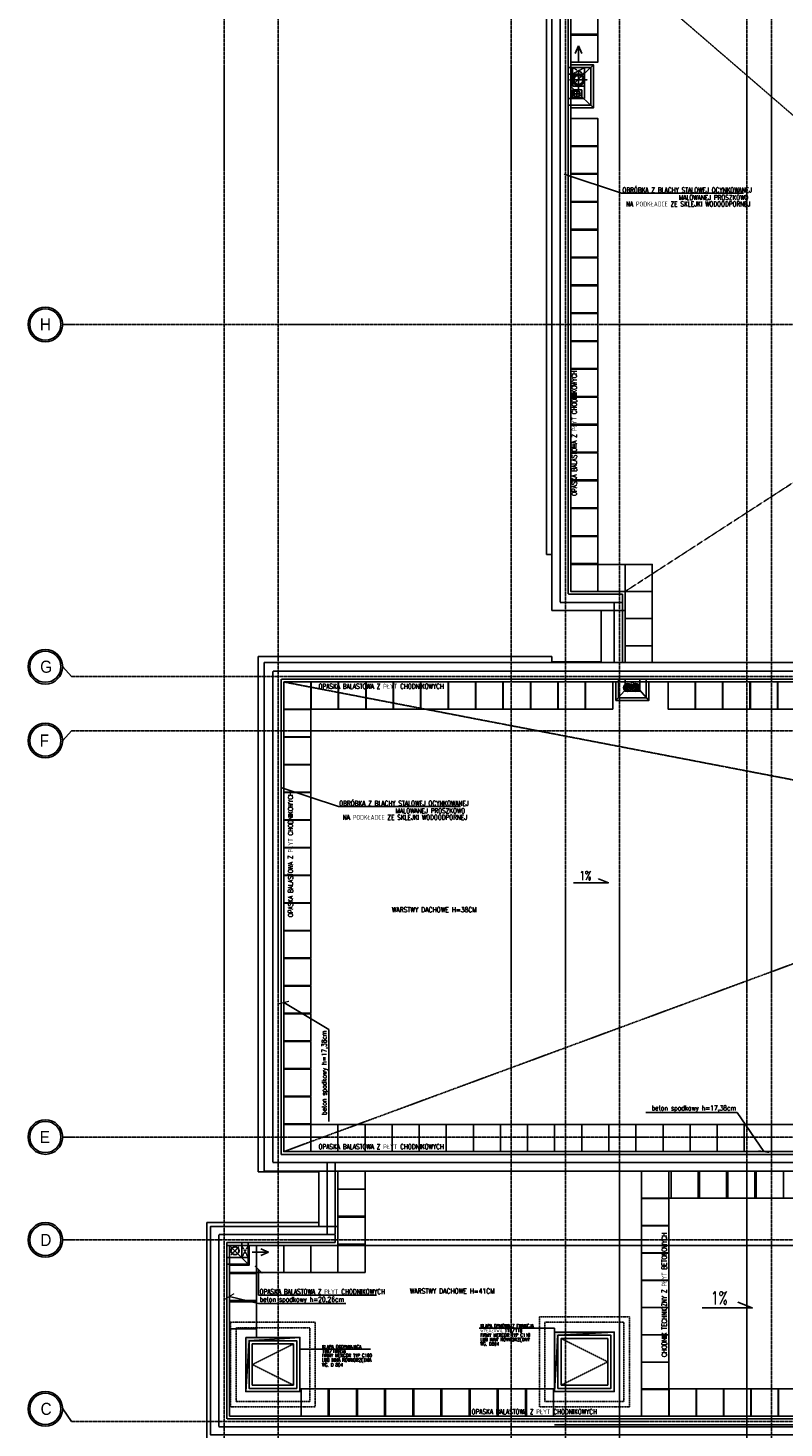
# Model space of a CAD drawing. Extents: x -7228 to 74941, y -112898 to 85621.
# Tile 11 of 256: x 50446 to 51841, y -102098 to -99514. Entities that reach past the tile are written whole.
import ezdxf
from ezdxf.enums import TextEntityAlignment as Align

# ---------------------------------------------------------------- set-up
doc = ezdxf.new("R2010")
doc.units = 0
for name, pattern in [('CENTER', [2, 1.25, -0.25, 0.25, -0.25]), ('DASHED', [0.75, 0.5, -0.25]), ('DASHED2', [0.375, 0.25, -0.125])]:
    doc.linetypes.add(name, pattern=pattern)
doc.layers.get('0').update_dxf_attribs({"color": 101, "linetype": 'CONTINUOUS'})
for name, color, linetype in [('Det-metal', 141, 'CONTINUOUS'), ('Ins-kan', 54, 'CONTINUOUS'), ('Ins-went', 141, 'CONTINUOUS'), ('Okn---okna', 5, 'CONTINUOUS'), ('Opis-spadki', 61, 'CONTINUOUS'), ('Os-osie glowne', 1, 'CENTER'), ('Os-osie-opis', 16, 'CONTINUOUS'), ('Pzt-chodniki-hatch', 252, 'CONTINUOUS'), ('Sch-opis', 51, 'CONTINUOUS'), ('W-idok', 8, 'CONTINUOUS'), ('W-idok pod', 5, 'DASHED'), ('W-izol-w', 144, 'CONTINUOUS'), ('W-otwor-strop', 1, 'CONTINUOUS'), ('W-widok-spadki', 61, 'CONTINUOUS')]:
    doc.layers.add(name, color=color, linetype=linetype)
doc.styles.add('dwg_opis duży', font='ARIAL.TTF', dxfattribs={"width": 0.9})
doc.styles.add('ROMANS', font='romans', dxfattribs={"width": 0.85})
doc.dimstyles.new('CHMIELNA', dxfattribs={"dimscale": 3.5, "dimtxt": 4, "dimasz": 1.5, "dimexe": 3, "dimexo": 0, "dimgap": 1, "dimtad": 1, "dimdec": 1, "dimrnd": 0.5, "dimzin": 12, "dimdsep": 46, "dimtxsty": 'ROMANS', "dimblk": 'DIMTICK', "dimcen": 0.09, "dimse1": 1, "dimse2": 1, "dimclrd": 143, "dimclrt": 53, "dimadec": 0, "dimazin": 0, "dimtfac": 1, "dimtdec": 1, "dimtix": 1, "dimtmove": 2, "dimatfit": 2, "dimldrblk": 'ARCHTICK', "dimfxl": 0, "dimtolj": 1, "dimtzin": 0, "dimarcsym": 0})

# ---------------------------------------------------------------- blocks, each defined once
blk = doc.blocks.new('SPADKI')
at = {"ltscale": 25}
blk.add_lwpolyline([(0, 0), (0, -70), (-8, -50), (-8, -50)], dxfattribs=at)
at = {"ltscale": 25, "style": 'ROMANS', "width": 0.7}
blk.add_attdef('SP%', text='', height=18, rotation=90, dxfattribs=at).set_placement((-4.9, -24), align=Align.CENTER)
blk = doc.blocks.new('_opis_osi')
blk.add_hatch(color=256).paths.add_polyline_path([(32, -32), (28.8, -32, -1), (-28.8, -32), (-32, -32, 1)])
for radius in [32, 28.8]:
    blk.add_circle((0, -32), radius)
at = {"style": 'dwg_opis duży', "width": 0.9}
blk.add_attdef('AXNAMEV', text='', height=22.4, rotation=90, dxfattribs=at).set_placement((0, -32), align=Align.MIDDLE_CENTER)
blk = doc.blocks.new('DIMTICK')
for p, q in [((-1, 0), (1, 0)), ((0, 1), (0, -1))]:
    blk.add_line(p, q)
at = {"const_width": 0.141}
blk.add_lwpolyline([(0.71, 0.71), (-0.71, -0.71)], dxfattribs=at)
blk = doc.blocks.new('_STRZAŁKA_WENT')
for q in [(-6, -14), (0, -30.2), (6, -14)]:
    blk.add_line((0, 0), q)

msp = doc.modelspace()

# ---------------------------------------------------------------- hatches: boundary and pattern name
at = {"layer": 'W-otwor-strop'}
for points in [[(51450.547, -99621.302), (51450.547, -99599.302), (51472.547, -99599.302), (51454.547, -99603.302)], [(51467.547, -99628.273), (51450.547, -99628.273), (51450.547, -99643.273), (51452.547, -99630.273)]]:
    msp.add_hatch(color=256, dxfattribs=at).paths.add_polyline_path(points)
at = {"layer": 'W-otwor-strop', "linetype": 'Continuous'}
msp.add_hatch(color=256, dxfattribs=at).paths.add_polyline_path([(51547.547, -100726.302), (51574.547, -100726.302), (51574.547, -100738.302), (51570.547, -100730.302)])
at = {"layer": 'W-otwor-strop'}
h = msp.add_hatch(color=256, dxfattribs=at)
h.paths.add_polyline_path([(51437.547, -101921.302), (51417.547, -101921.302), (51417.547, -102031.302), (51423.547, -101927.302), (51437.547, -101926.494)])
h.paths.add_polyline_path([(51527.547, -101921.302), (51437.547, -101921.302), (51437.547, -101926.494)])
h = msp.add_hatch(color=256, dxfattribs=at)
h.paths.add_polyline_path([(50907.547, -101931.302), (50847.547, -101931.302), (50847.547, -102031.302), (50853.547, -101937.302), (50907.547, -101933.855)])
h.paths.add_polyline_path([(50947.547, -101931.302), (50907.547, -101931.302), (50907.547, -101933.855)])

# ---------------------------------------------------------------- linework, layer by layer
at = {"layer": 'Det-metal', "linetype": 'DASHED', "ltscale": 0.5}
msp.add_lwpolyline([(51417.547, -102092.6), (51963.547, -102092.6)], dxfattribs=at)
at = {"layer": 'Ins-kan', "ltscale": 5}
for p, q in [((51464.78, -99635.545), (51452.18, -99635.545)), ((51458.48, -99641.845), (51458.48, -99629.245))]:
    msp.add_line(p, q, dxfattribs=at)
at = {"layer": 'Ins-kan', "linetype": 'Continuous', "ltscale": 0.3}
for p, q in [((51557.547, -100731.777), (51547.047, -100731.777)), ((51552.297, -100737.027), (51552.297, -100726.527)), ((51562.426, -100731.247), (51571.876, -100731.247)), ((51567.151, -100726.522), (51567.151, -100735.972))]:
    msp.add_line(p, q, dxfattribs=at)
at = {"layer": 'Ins-kan', "ltscale": 5}
msp.add_circle((51458.48, -99635.545), 6.3, dxfattribs=at)
at = {"layer": 'Ins-kan'}
msp.add_circle((51458.48, -99635.545), 5.5, dxfattribs=at)
at = {"layer": 'Ins-kan', "linetype": 'Continuous', "ltscale": 0.3}
for centre, radius in [((51552.297, -100731.777), 7.387), ((51552.297, -100731.777), 4.77), ((51567.151, -100731.247), 7.387), ((51567.151, -100731.247), 4.725), ((51567.151, -100731.247), 4.125)]:
    msp.add_circle(centre, radius, dxfattribs=at)
at = {"layer": 'Ins-kan', "linetype": 'Continuous', "ltscale": 0.3, "extrusion": (0, 9.7811e-55, -1)}
msp.add_ellipse((51552.297, -100731.777), major_axis=(2.722, 2.722), ratio=1, start_param=3.92699082, end_param=10.21017612, dxfattribs=at)
at = {"layer": 'Ins-went', "linetype": 'DASHED', "ltscale": 0.3}
for p, q in [((51461.588, -99593.281), (51461.588, -99626.537)), ((51444.96, -99609.909), (51478.217, -99609.909))]:
    msp.add_line(p, q, dxfattribs=at)
at = {"layer": 'Ins-went', "linetype": 'DASHED'}
msp.add_line((50820.476, -101778.373), (50834.619, -101764.231), dxfattribs=at)
at = {"layer": 'Ins-went', "linetype": 'DASHED2', "ltscale": 0.3}
msp.add_line((50820.96, -101777.89), (50834.135, -101764.714), dxfattribs=at)
at = {"layer": 'Ins-went', "linetype": 'DASHED', "ltscale": 0.3}
for radius in [10.56, 8]:
    msp.add_circle((51461.588, -99609.909), radius, dxfattribs=at)
at = {"layer": 'Ins-went', "linetype": 'DASHED'}
msp.add_circle((50827.547, -101771.302), 7, dxfattribs=at)
at = {"layer": 'Okn---okna'}
for points in [[(51417.547, -102031.302), (51417.547, -101921.302), (51527.547, -101921.302), (51527.547, -102031.302)], [(50847.547, -101931.302), (50947.547, -101931.302), (50947.547, -102031.302), (50847.547, -102031.302)], [(50853.547, -101937.302), (50941.547, -101937.302), (50941.547, -102025.302), (50853.547, -102025.302)], [(50859.547, -101943.302), (50935.547, -101943.302), (50935.547, -102019.302), (50859.547, -102019.302)], [(51423.547, -102025.302), (51423.547, -101927.302), (51521.547, -101927.302), (51521.547, -102025.302)], [(51429.547, -102019.302), (51429.547, -101933.302), (51515.547, -101933.302), (51515.547, -102019.302)]]:
    msp.add_lwpolyline(points, close=True, dxfattribs=at)
at = {"layer": 'Okn---okna', "linetype": 'DASHED', "ltscale": 0.5}
for points in [[(50935.547, -101943.302), (50859.547, -101981.302), (50935.547, -102019.302)], [(51429.547, -102019.302), (51515.547, -101976.302), (51429.547, -101933.302)]]:
    msp.add_lwpolyline(points, dxfattribs=at)
at = {"layer": 'Os-osie glowne'}
for points in [[(50807.547, -96629.302), (50807.547, -102606.302)], [(50907.547, -96629.302), (50907.547, -102606.302)], [(51337.547, -96629.302), (51337.547, -102606.302)], [(51437.547, -96629.302), (51437.547, -102606.302)], [(51537.547, -96629.302), (51537.547, -102676.302)], [(51772.547, -96629.302), (51772.547, -102676.302)], [(51817.547, -96629.302), (51817.547, -102606.302)], [(50525.547, -100061.302), (62792.547, -100061.302)], [(50525.547, -100711.302), (62792.547, -100711.302)], [(50525.547, -100811.302), (62792.547, -100811.302)], [(50525.547, -101561.302), (62455.513, -101561.302)], [(51537.547, -101606.785), (51537.547, -109210.991)], [(51772.547, -101606.785), (51772.547, -107955.314)], [(50525.547, -101751.302), (62455.513, -101751.302)], [(50525.547, -102086.302), (62455.513, -102086.302)]]:
    msp.add_lwpolyline(points, dxfattribs=at)
at = {"layer": 'Os-osie-opis'}
for points in [[(50525.547, -100061.302), (50509.547, -100061.302)], [(50509.547, -100693.142), (50525.547, -100711.302)], [(50509.547, -100829.462), (50525.547, -100811.302)], [(50525.547, -101561.302), (50509.547, -101561.302)], [(50525.547, -101751.302), (50509.547, -101751.302)], [(50509.547, -102063.142), (50525.547, -102086.302)]]:
    msp.add_lwpolyline(points, dxfattribs=at)
at = {"layer": 'Pzt-chodniki-hatch'}
for p, q in [((51597.547, -100504.302), (51497.547, -100504.302)), ((51597.547, -100685.302), (51597.547, -100504.302)), ((51628.097, -101674.302), (52573.547, -101674.302))]:
    msp.add_line(p, q, dxfattribs=at)
for points in [[(51447.547, -99475.592), (51447.547, -99525.592), (51497.547, -99525.592), (51497.547, -99475.592)], [(51447.547, -99527.022), (51447.547, -99577.022), (51497.547, -99577.022), (51497.547, -99527.022)], [(51447.547, -99681.312), (51447.547, -99731.312), (51497.547, -99731.312), (51497.547, -99681.312)], [(51447.547, -99732.742), (51447.547, -99782.742), (51497.547, -99782.742), (51497.547, -99732.742)], [(51447.547, -99784.172), (51447.547, -99834.172), (51497.547, -99834.172), (51497.547, -99784.172)], [(51447.547, -99835.602), (51447.547, -99885.602), (51497.547, -99885.602), (51497.547, -99835.602)], [(51447.547, -99887.032), (51447.547, -99937.032), (51497.547, -99937.032), (51497.547, -99887.032)], [(51447.547, -99938.462), (51447.547, -99988.462), (51497.547, -99988.462), (51497.547, -99938.462)], [(51447.547, -99989.892), (51447.547, -100039.892), (51497.547, -100039.892), (51497.547, -99989.892)], [(51447.547, -100041.322), (51447.547, -100091.322), (51497.547, -100091.322), (51497.547, -100041.322)], [(51447.547, -100092.752), (51447.547, -100142.752), (51497.547, -100142.752), (51497.547, -100092.752)], [(51447.547, -100144.182), (51447.547, -100194.182), (51497.547, -100194.182), (51497.547, -100144.182)], [(51447.547, -100195.612), (51447.547, -100245.612), (51497.547, -100245.612), (51497.547, -100195.612)], [(51447.547, -100247.042), (51447.547, -100297.042), (51497.547, -100297.042), (51497.547, -100247.042)], [(51447.547, -100298.472), (51447.547, -100348.472), (51497.547, -100348.472), (51497.547, -100298.472)], [(51447.547, -100349.902), (51447.547, -100399.902), (51497.547, -100399.902), (51497.547, -100349.902)], [(51447.547, -100401.332), (51447.547, -100451.332), (51497.547, -100451.332), (51497.547, -100401.332)], [(51447.547, -100452.762), (51447.547, -100502.762), (51497.547, -100502.762), (51497.547, -100452.762)], [(51447.547, -100504.302), (51447.547, -100554.302), (51497.547, -100554.302), (51497.547, -100504.302)], [(51547.547, -100504.302), (51547.547, -100554.302), (51597.547, -100554.302), (51597.547, -100504.302)], [(51547.547, -100554.302), (51547.547, -100604.302), (51597.547, -100604.302), (51597.547, -100554.302)], [(51547.547, -100604.302), (51547.547, -100654.302), (51597.547, -100654.302), (51597.547, -100604.302)], [(50917.547, -100721.302), (50917.547, -100771.302), (50967.547, -100771.302), (50967.547, -100721.302)], [(50968.207, -100721.302), (50968.207, -100771.302), (51018.207, -100771.302), (51018.207, -100721.302)], [(51018.867, -100721.302), (51018.867, -100771.302), (51068.867, -100771.302), (51068.867, -100721.302)], [(51069.527, -100721.302), (51069.527, -100771.302), (51119.527, -100771.302), (51119.527, -100721.302)], [(51120.187, -100721.302), (51120.187, -100771.302), (51170.187, -100771.302), (51170.187, -100721.302)], [(51170.847, -100721.302), (51170.847, -100771.302), (51220.847, -100771.302), (51220.847, -100721.302)], [(51221.507, -100721.302), (51221.507, -100771.302), (51271.507, -100771.302), (51271.507, -100721.302)], [(51272.167, -100721.302), (51272.167, -100771.302), (51322.167, -100771.302), (51322.167, -100721.302)], [(51322.827, -100721.302), (51322.827, -100771.302), (51372.827, -100771.302), (51372.827, -100721.302)], [(51373.487, -100721.302), (51373.487, -100771.302), (51423.487, -100771.302), (51423.487, -100721.302)], [(51424.147, -100721.302), (51424.147, -100771.302), (51474.147, -100771.302), (51474.147, -100721.302)], [(51474.807, -100721.302), (51474.807, -100771.302), (51524.807, -100771.302), (51524.807, -100721.302)], [(51626.787, -100721.302), (51626.787, -100771.302), (51676.787, -100771.302), (51676.787, -100721.302)], [(51677.447, -100721.302), (51677.447, -100771.302), (51727.447, -100771.302), (51727.447, -100721.302)], [(51728.107, -100721.302), (51728.107, -100771.302), (51778.107, -100771.302), (51778.107, -100721.302)], [(51778.767, -100721.302), (51778.767, -100771.302), (51828.767, -100771.302), (51828.767, -100721.302)], [(51829.427, -100721.302), (51829.427, -100771.302), (51879.427, -100771.302), (51879.427, -100721.302)], [(50917.547, -100772.362), (50917.547, -100822.362), (50967.547, -100822.362), (50967.547, -100772.362)], [(50917.547, -100823.422), (50917.547, -100873.422), (50967.547, -100873.422), (50967.547, -100823.422)], [(50917.547, -100874.482), (50917.547, -100924.482), (50967.547, -100924.482), (50967.547, -100874.482)], [(50917.547, -100925.542), (50917.547, -100975.542), (50967.547, -100975.542), (50967.547, -100925.542)], [(50917.547, -100976.602), (50917.547, -101026.602), (50967.547, -101026.602), (50967.547, -100976.602)], [(50917.547, -101027.662), (50917.547, -101077.662), (50967.547, -101077.662), (50967.547, -101027.662)], [(50917.547, -101078.722), (50917.547, -101128.722), (50967.547, -101128.722), (50967.547, -101078.722)], [(50917.547, -101129.782), (50917.547, -101179.782), (50967.547, -101179.782), (50967.547, -101129.782)], [(50917.547, -101180.842), (50917.547, -101230.842), (50967.547, -101230.842), (50967.547, -101180.842)], [(50917.547, -101231.902), (50917.547, -101281.902), (50967.547, -101281.902), (50967.547, -101231.902)], [(50917.547, -101282.962), (50917.547, -101332.962), (50967.547, -101332.962), (50967.547, -101282.962)], [(50917.547, -101334.022), (50917.547, -101384.022), (50967.547, -101384.022), (50967.547, -101334.022)], [(50917.547, -101385.082), (50917.547, -101435.082), (50967.547, -101435.082), (50967.547, -101385.082)], [(50917.547, -101436.142), (50917.547, -101486.142), (50967.547, -101486.142), (50967.547, -101436.142)], [(50917.547, -101487.202), (50917.547, -101537.202), (50967.547, -101537.202), (50967.547, -101487.202)], [(50917.547, -101538.302), (50917.547, -101588.302), (50967.547, -101588.302), (50967.547, -101538.302)], [(50967.547, -101538.302), (50967.547, -101588.302), (51017.547, -101588.302), (51017.547, -101538.302)], [(51017.547, -101538.302), (51017.547, -101588.302), (51067.547, -101588.302), (51067.547, -101538.302)], [(51067.547, -101538.302), (51067.547, -101588.302), (51117.547, -101588.302), (51117.547, -101538.302)], [(51117.547, -101538.302), (51117.547, -101588.302), (51167.547, -101588.302), (51167.547, -101538.302)], [(51167.547, -101538.302), (51167.547, -101588.302), (51217.547, -101588.302), (51217.547, -101538.302)], [(51217.547, -101538.302), (51217.547, -101588.302), (51267.547, -101588.302), (51267.547, -101538.302)], [(51267.547, -101538.302), (51267.547, -101588.302), (51317.547, -101588.302), (51317.547, -101538.302)], [(51317.547, -101538.302), (51317.547, -101588.302), (51367.547, -101588.302), (51367.547, -101538.302)], [(51367.547, -101538.302), (51367.547, -101588.302), (51417.547, -101588.302), (51417.547, -101538.302)], [(51417.547, -101538.302), (51417.547, -101588.302), (51467.547, -101588.302), (51467.547, -101538.302)], [(51467.547, -101538.302), (51467.547, -101588.302), (51517.547, -101588.302), (51517.547, -101538.302)], [(51517.547, -101538.302), (51517.547, -101588.302), (51567.547, -101588.302), (51567.547, -101538.302)], [(51567.547, -101538.302), (51567.547, -101588.302), (51617.547, -101588.302), (51617.547, -101538.302)], [(51617.547, -101538.302), (51617.547, -101588.302), (51667.547, -101588.302), (51667.547, -101538.302)], [(51667.547, -101538.302), (51667.547, -101588.302), (51717.547, -101588.302), (51717.547, -101538.302)], [(51717.547, -101538.302), (51717.547, -101588.302), (51767.547, -101588.302), (51767.547, -101538.302)], [(51767.547, -101538.302), (51767.547, -101588.302), (51817.547, -101588.302), (51817.547, -101538.302)], [(51817.547, -101538.302), (51817.547, -101588.302), (51867.547, -101588.302), (51867.547, -101538.302)], [(51578.097, -101624.302), (51578.097, -101674.302), (51628.097, -101674.302), (51628.097, -101624.302)], [(51632.387, -101624.302), (51632.387, -101674.302), (51682.387, -101674.302), (51682.387, -101624.302)], [(51684.807, -101624.302), (51684.807, -101674.302), (51734.807, -101674.302), (51734.807, -101624.302)], [(51737.227, -101624.302), (51737.227, -101674.302), (51787.227, -101674.302), (51787.227, -101624.302)], [(51789.647, -101624.302), (51789.647, -101674.302), (51839.647, -101674.302), (51839.647, -101624.302)], [(51017.547, -101657.302), (51017.547, -101707.302), (51067.547, -101707.302), (51067.547, -101657.302)], [(51578.097, -101674.702), (51578.097, -101724.702), (51628.097, -101724.702), (51628.097, -101674.702)], [(51017.547, -101709.302), (51017.547, -101759.302), (51067.547, -101759.302), (51067.547, -101709.302)], [(51578.097, -101725.102), (51578.097, -101775.102), (51628.097, -101775.102), (51628.097, -101725.102)], [(50817.547, -101761.302), (50817.547, -101811.302), (50867.547, -101811.302), (50867.547, -101761.302)], [(50867.547, -101761.302), (50867.547, -101811.302), (50917.547, -101811.302), (50917.547, -101761.302)], [(50917.547, -101761.302), (50917.547, -101811.302), (50967.547, -101811.302), (50967.547, -101761.302)], [(50967.547, -101761.302), (50967.547, -101811.302), (51017.547, -101811.302), (51017.547, -101761.302)], [(51017.547, -101761.302), (51017.547, -101811.302), (51067.547, -101811.302), (51067.547, -101761.302)], [(51578.097, -101775.502), (51578.097, -101825.502), (51628.097, -101825.502), (51628.097, -101775.502)], [(50817.547, -101813.302), (50817.547, -101863.302), (50867.547, -101863.302), (50867.547, -101813.302)], [(51578.097, -101825.902), (51578.097, -101875.902), (51628.097, -101875.902), (51628.097, -101825.902)], [(50817.547, -101865.302), (50817.547, -101915.302), (50867.547, -101915.302), (50867.547, -101865.302)], [(51578.097, -101876.302), (51578.097, -101926.302), (51628.097, -101926.302), (51628.097, -101876.302)], [(51578.097, -101926.702), (51578.097, -101976.702), (51628.097, -101976.702), (51628.097, -101926.702)], [(51578.097, -101977.102), (51578.097, -102027.102), (51628.097, -102027.102), (51628.097, -101977.102)], [(50949.547, -102026.302), (50949.547, -102076.302), (50999.547, -102076.302), (50999.547, -102026.302)], [(51001.547, -102026.302), (51001.547, -102076.302), (51051.547, -102076.302), (51051.547, -102026.302)], [(51053.547, -102026.302), (51053.547, -102076.302), (51103.547, -102076.302), (51103.547, -102026.302)], [(51105.547, -102026.302), (51105.547, -102076.302), (51155.547, -102076.302), (51155.547, -102026.302)], [(51157.547, -102026.302), (51157.547, -102076.302), (51207.547, -102076.302), (51207.547, -102026.302)], [(51209.547, -102026.302), (51209.547, -102076.302), (51259.547, -102076.302), (51259.547, -102026.302)], [(51261.547, -102026.302), (51261.547, -102076.302), (51311.547, -102076.302), (51311.547, -102026.302)], [(51313.547, -102026.302), (51313.547, -102076.302), (51363.547, -102076.302), (51363.547, -102026.302)], [(51365.547, -102026.302), (51365.547, -102076.302), (51415.547, -102076.302), (51415.547, -102026.302)], [(51578.097, -102026.302), (51578.097, -102076.302), (51628.097, -102076.302), (51628.097, -102026.302)], [(51578.097, -102026.302), (51578.097, -102076.302), (51628.097, -102076.302), (51628.097, -102026.302)], [(51628.647, -102026.302), (51628.647, -102076.302), (51678.647, -102076.302), (51678.647, -102026.302)], [(51679.197, -102026.302), (51679.197, -102076.302), (51729.197, -102076.302), (51729.197, -102026.302)], [(51729.747, -102026.302), (51729.747, -102076.302), (51779.747, -102076.302), (51779.747, -102026.302)], [(51780.297, -102026.302), (51780.297, -102076.302), (51830.297, -102076.302), (51830.297, -102026.302)], [(51830.847, -102026.302), (51830.847, -102076.302), (51880.847, -102076.302), (51880.847, -102026.302)]]:
    msp.add_lwpolyline(points, close=True, dxfattribs=at)
for points in [[(51067.547, -101624.302), (51067.547, -101811.302)], [(51578.097, -101624.302), (51578.097, -101921.302)], [(51628.097, -101674.302), (51628.097, -102026.302)], [(51067.547, -101811.302), (50867.547, -101811.302), (50867.547, -101931.302)], [(50947.547, -102026.302), (51417.547, -102026.302)], [(51628.647, -102026.302), (53347.547, -102026.302)]]:
    msp.add_lwpolyline(points, dxfattribs=at)
at = {"layer": 'Sch-opis'}
for points in [[(51766.418, -99818.984), (51541.142, -99818.984), (51435.167, -99784.063)], [(51243.69, -100951.073), (51018.414, -100951.073), (50912.439, -100916.152)], [(51278.361, -101914.395), (51417.547, -101914.395), (51417.547, -101914.395)], [(51417.547, -101921.302), (51417.547, -101914.395)], [(51077.577, -101952.662), (50947.547, -101952.662), (50947.547, -101952.662)]]:
    msp.add_lwpolyline(points, dxfattribs=at)
at = {"layer": 'W-idok', "linetype": 'DASHED', "ltscale": 0.5}
for p, q in [((51542.547, -100574.302), (51427.547, -100574.302)), ((51542.547, -100559.302), (51442.547, -100559.302)), ((51527.547, -100685.302), (51527.547, -100574.302)), ((51542.547, -100685.302), (51542.547, -100559.302)), ((50897.547, -101608.302), (52507.547, -101608.302)), ((50912.547, -101593.302), (52492.547, -101593.302)), ((50997.547, -101608.302), (50997.547, -101741.302)), ((51012.547, -101608.302), (51012.547, -101741.302))]:
    msp.add_line(p, q, dxfattribs=at)
for points in [[(51427.547, -97913.302), (51427.547, -100574.302)], [(51442.547, -97913.302), (51442.547, -100559.302)], [(51442.547, -99587.302), (51484.547, -99587.302), (51484.547, -99656.302), (51442.547, -99656.302)], [(51442.547, -99599.302), (51472.547, -99599.302), (51472.547, -99644.302), (51442.547, -99644.302)], [(51450.547, -99599.302), (51450.547, -99587.302)], [(51472.547, -99599.302), (51450.547, -99587.302)], [(51450.547, -99599.302), (51472.547, -99587.302)], [(51472.547, -99599.302), (51472.547, -99587.302)], [(52507.547, -100701.302), (50897.547, -100701.302)], [(50897.547, -100701.302), (50897.547, -101608.302)], [(52492.547, -100716.302), (50912.547, -100716.302)], [(50912.547, -100716.302), (50912.547, -101593.302)], [(51586.547, -100716.302), (51586.547, -100750.302), (51535.547, -100750.302), (51535.547, -100716.302)], [(51574.547, -100716.302), (51574.547, -100738.302), (51547.547, -100738.302), (51547.547, -100716.302)], [(51012.547, -101741.302), (50797.547, -101741.302), (50797.547, -102096.302), (52705.547, -102096.302)], [(51012.547, -101741.302), (51012.547, -101756.302)], [(51012.547, -101756.302), (50812.547, -101756.302), (50812.547, -102081.302), (52705.547, -102081.302)], [(50812.547, -101795.802), (50852.047, -101795.802), (50852.047, -101756.302)], [(50852.047, -101783.802), (50840.047, -101761.302)], [(50840.047, -101783.802), (50852.047, -101761.302)], [(50840.047, -101783.802), (50852.047, -101783.802)]]:
    msp.add_lwpolyline(points, dxfattribs=at)
msp.add_lwpolyline([(50840.047, -101756.302), (50812.547, -101756.302), (50812.547, -101783.802), (50840.047, -101783.802)], close=True, dxfattribs=at)
at = {"layer": 'W-idok', "linetype": 'DASHED'}
for points in [[(51389.547, -102059.302), (51389.547, -101893.302), (51555.547, -101893.302), (51555.547, -102059.302)], [(50819.547, -101903.302), (50975.547, -101903.302), (50975.547, -102059.302), (50819.547, -102059.302)], [(50829.547, -101913.302), (50965.547, -101913.302), (50965.547, -102049.302), (50829.547, -102049.302)], [(51399.547, -102049.302), (51399.547, -101903.302), (51545.547, -101903.302), (51545.547, -102049.302)]]:
    msp.add_lwpolyline(points, close=True, dxfattribs=at)
at = {"layer": 'W-idok pod', "linetype": 'Continuous'}
for p, q in [((51402.547, -98043.302), (51402.547, -100486.302)), ((51402.547, -100486.302), (51412.547, -100486.302)), ((51412.547, -100674.302), (50870.547, -100674.302)), ((50870.547, -100674.302), (50870.547, -101625.302)), ((51412.547, -100684.302), (51412.547, -100674.302)), ((51503.547, -100684.302), (51412.547, -100684.302)), ((50870.547, -101625.302), (50982.547, -101625.302)), ((50782.547, -101719.302), (50775.547, -101719.302)), ((50775.547, -101719.302), (50775.547, -102118.302)), ((50982.547, -101719.302), (50782.547, -101719.302))]:
    msp.add_line(p, q, dxfattribs=at)
at = {"layer": 'W-izol-w', "linetype": 'Continuous'}
for p, q in [((51547.547, -100554.302), (51447.547, -100554.302)), ((51547.547, -100685.302), (51547.547, -100554.302)), ((51412.547, -100589.302), (51503.547, -100589.302)), ((51412.547, -100589.302), (51547.547, -100589.302)), ((51503.547, -100589.302), (51503.547, -100685.302)), ((51503.547, -100589.302), (51503.547, -100684.302)), ((52523.547, -100685.302), (50881.547, -100685.302)), ((50881.547, -100685.302), (50881.547, -101624.302)), ((50917.547, -101588.302), (52433.547, -101588.302)), ((50881.547, -101624.302), (52523.547, -101624.302)), ((50982.547, -101624.302), (50982.547, -101726.302)), ((50982.547, -101625.302), (50982.547, -101726.302)), ((51017.547, -101624.302), (51017.547, -101761.302))]:
    msp.add_line(p, q, dxfattribs=at)
for points in [[(51412.547, -100589.302), (51412.547, -97933.802)], [(51447.547, -97933.802), (51447.547, -99661.302)], [(51447.547, -99582.302), (51489.547, -99582.302), (51489.547, -99661.302), (51447.547, -99661.302)], [(51489.547, -99582.302), (51447.547, -99621.802), (51489.547, -99661.302)], [(51447.547, -99661.302), (51447.547, -100554.302)], [(51547.547, -100721.302), (50917.547, -100721.302)], [(50917.547, -100721.302), (50917.547, -101588.302)], [(51591.547, -100721.302), (51591.547, -100755.302), (51530.547, -100755.302), (51530.547, -100721.302)], [(51530.547, -100755.302), (51561.047, -100721.302), (51591.547, -100755.302)], [(51547.547, -100721.302), (52487.547, -100721.302)], [(51017.547, -101726.302), (50782.547, -101726.302), (50782.547, -102111.302), (52705.547, -102111.302)], [(51017.547, -101761.302), (50817.547, -101761.302), (50817.547, -102076.302), (52705.547, -102076.302)], [(50817.547, -101797.802), (50854.047, -101797.802), (50854.047, -101761.302)], [(50854.047, -101761.302), (50817.547, -101761.302)], [(50854.047, -101797.802), (50817.547, -101761.302)]]:
    msp.add_lwpolyline(points, dxfattribs=at)
at = {"layer": 'W-otwor-strop', "ltscale": 0.5}
for points in [[(51450.547, -99599.302), (51472.547, -99599.302), (51472.547, -99621.302), (51450.547, -99621.302)], [(51467.547, -99643.273), (51450.547, -99643.273), (51450.547, -99628.273), (51467.547, -99628.273)], [(51467.547, -99628.273), (51450.547, -99628.273), (51450.547, -99643.273), (51452.547, -99630.273)], [(51547.547, -100726.302), (51574.547, -100726.302), (51574.547, -100738.302), (51547.547, -100738.302)], [(51547.547, -100726.302), (51574.547, -100726.302), (51574.547, -100738.302), (51570.547, -100730.302), (51547.547, -100726.302)]]:
    msp.add_lwpolyline(points, close=True, dxfattribs=at)
msp.add_lwpolyline([(51472.547, -99599.302), (51454.547, -99603.302), (51450.547, -99621.302)], dxfattribs=at)
at = {"layer": 'W-otwor-strop'}
for points in [[(51417.547, -102031.302), (51417.547, -101921.302), (51527.547, -101921.302), (51527.547, -102031.302)], [(50847.547, -101931.302), (50947.547, -101931.302), (50947.547, -102031.302), (50847.547, -102031.302)]]:
    msp.add_lwpolyline(points, close=True, dxfattribs=at)
for points in [[(51417.547, -102031.302), (51423.547, -101927.302), (51527.547, -101921.302)], [(50847.547, -102031.302), (50853.547, -101937.302), (50947.547, -101931.302)]]:
    msp.add_lwpolyline(points, dxfattribs=at)
at = {"layer": 'W-otwor-strop', "linetype": 'Continuous', "ltscale": 0.5}
msp.add_circle((50827.547, -101771.302), 7.5, dxfattribs=at)
at = {"layer": 'W-widok-spadki', "linetype": 'DASHED', "ltscale": 0.5}
for points in [[(52266.547, -100028.302), (51447.547, -99321.302)], [(52266.547, -100088.302), (51547.547, -100554.302)], [(52355.797, -100997.802), (50917.547, -100721.302)], [(52355.797, -101057.802), (50917.547, -101588.302)], [(50812.547, -101761.302), (52492.547, -101761.302)]]:
    msp.add_lwpolyline(points, dxfattribs=at)

# ---------------------------------------------------------------- block references
at = {"layer": 'Ins-went'}
msp.add_blockref('_STRZAŁKA_WENT', (51461.547, -99547.064), dxfattribs=at)
at = {"layer": 'Ins-went', "rotation": 270.0000000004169}
msp.add_blockref('_STRZAŁKA_WENT', (50889.285, -101773.82), dxfattribs=at)
at = {"layer": 'Opis-spadki'}
ref = msp.add_blockref('SPADKI', (51452.129, -101091.819), dxfattribs=dict(at, xscale=-0.9245656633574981, yscale=0.924565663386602, zscale=0.9245656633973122, rotation=90))
ref.add_attrib('SP%', '1%', dxfattribs={"layer": '0', "ltscale": 25, "height": 16.6422, "style": 'ROMANS', "width": 0.7}).set_placement((51474.362, -101087.291), align=Align.CENTER)
ref = msp.add_blockref('SPADKI', (51689.715, -101876.827), dxfattribs=dict(at, xscale=-1.320808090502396, yscale=1.320808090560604, zscale=1.320808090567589, rotation=90))
ref.add_attrib('SP%', '1%', dxfattribs={"layer": '0', "ltscale": 25, "height": 23.7745, "style": 'ROMANS', "width": 0.7}).set_placement((51721.478, -101870.36), align=Align.CENTER)
at = {"layer": 'Os-osie-opis', "rotation": 270}
msp.add_blockref('_opis_osi', (50509.547, -100061.302), dxfattribs=at).add_auto_attribs({'AXNAMEV': 'H'})
at = {"layer": 'Os-osie-opis'}
ref = msp.add_blockref('_opis_osi', (50509.547, -100693.142), dxfattribs=dict(at, rotation=270))
ref.add_attrib('AXNAMEV', 'G', dxfattribs={"layer": '0', "height": 22.4, "style": 'dwg_opis duży', "width": 0.9}).set_placement((50478.978, -100693.142), align=Align.MIDDLE_CENTER)
ref = msp.add_blockref('_opis_osi', (50509.547, -100829.462), dxfattribs=dict(at, rotation=270))
ref.add_attrib('AXNAMEV', 'F', dxfattribs={"layer": '0', "height": 22.4, "style": 'dwg_opis duży', "width": 0.9}).set_placement((50475.54, -100829.462), align=Align.MIDDLE_CENTER)
ref = msp.add_blockref('_opis_osi', (50509.547, -101561.302), dxfattribs=dict(at, rotation=270))
ref.add_attrib('AXNAMEV', 'E', dxfattribs={"layer": '0', "height": 22.4, "style": 'dwg_opis duży', "width": 0.9}).set_placement((50476.489, -101561.302), align=Align.MIDDLE_CENTER)
ref = msp.add_blockref('_opis_osi', (50509.547, -101751.302), dxfattribs=dict(at, rotation=270))
ref.add_attrib('AXNAMEV', 'D', dxfattribs={"layer": '0', "height": 22.4, "style": 'dwg_opis duży', "width": 0.9}).set_placement((50478.538, -101751.302), align=Align.MIDDLE_CENTER)
ref = msp.add_blockref('_opis_osi', (50509.547, -102063.142), dxfattribs=dict(at, rotation=270))
ref.add_attrib('AXNAMEV', 'C', dxfattribs={"layer": '0', "height": 22.4, "style": 'dwg_opis duży', "width": 0.9}).set_placement((50478.978, -102063.142), align=Align.MIDDLE_CENTER)

# ---------------------------------------------------------------- texts
at = {"layer": 'Sch-opis', "style": 'ROMANS', "width": 0.7}
for s, height, p in [('OBRÓBKA Z BLACHY STALOWEJ OCYNKOWANEJ', 9, (51542.61, -99817.75)), ('NA PODKŁADCE ZE SKLEJKI WODOODPORNEJ', 9, (51549.21, -99843.587)), ('MALOWANEJ PROSZKOWO', 9, (51646.71, -99831.532)), ('OPASKA BALASTOWA Z PŁYT CHODNIKOWYCH', 9, (50981.65, -100733.728)), ('OBRÓBKA Z BLACHY STALOWEJ OCYNKOWANEJ', 9, (51019.882, -100949.839)), ('NA PODKŁADCE ZE SKLEJKI WODOODPORNEJ', 9, (51026.482, -100975.676)), ('MALOWANEJ PROSZKOWO', 9, (51123.982, -100963.621)), ('OPASKA BALASTOWA Z PŁYT CHODNIKOWYCH', 9, (50981.65, -101583.703)), ('OPASKA BALASTOWA Z PŁYT CHODNIKOWYCH', 9, (50872.902, -101851.29)), ('WYŁAZOWĄ 110/110', 6.3, (51280.105, -101921.586)), ('KLAPA DYMOWA Z FUNKCJĄ', 6.3, (51280.105, -101912.951)), ('FIRMY MERCOR TYP C110', 6.3, (51280.105, -101930.008)), ('KLAPA ODDYMIAJĄCA', 6.3, (50987.916, -101951.621)), ('WG. D804', 6.3, (51280.105, -101946.339)), ('LUB INNY RÓWNORZĘDNY', 6.3, (51280.105, -101938.399)), ('WG. D 804', 6.3, (50987.916, -101984.969)), ('100/100cm', 6.3, (50987.916, -101959.596)), ('FIRMY MERCOR TYP C100', 6.3, (50987.916, -101967.635)), ('LUB INNA RÓWNORZĘDNA', 6.3, (50987.916, -101976.025)), ('OPASKA BALASTOWA Z PŁYT CHODNIKOWYCH', 9, (51264.247, -102072.944))]:
    msp.add_text(s, height=height, dxfattribs=at).set_placement(p)
for s, p in [('OPASKA BALASTOWA Z PŁYT CHODNIKOWYCH', (51458.222, -100377.704)), ('OPASKA BALASTOWA Z PŁYT CHODNIKOWYCH', (50934.626, -101155.469)), ('CHODNIK TECHNICZNY Z PŁYT BETONOWYCH', (51624.356, -101967.232))]:
    msp.add_text(s, height=9, rotation=90, dxfattribs=at).set_placement(p)
at = {"layer": 'Sch-opis', "char_height": 9, "width": 203.76147, "style": 'ROMANS'}
for s, insert, attachment_point in [('WARSTWY DACHOWE H=38CM', (51273.734, -101137.282), 3), ('beton spadkowy h=17,38cm', (51752.267, -101503.169), 3), ('WARSTWY DACHOWE H=41CM', (51306.887, -101841.202), 3), ('beton spadkowy h=20,26cm', (50873.046, -101868.415), 7)]:
    msp.add_mtext(s, dxfattribs=dict(at, insert=insert, attachment_point=attachment_point))
at = {"layer": 'Sch-opis', "insert": (50987.611, -101364.596), "char_height": 9, "width": 203.76147, "attachment_point": 3, "rotation": 90, "style": 'ROMANS'}
msp.add_mtext('beton spadkowy h=17,38cm', dxfattribs=at)

# ---------------------------------------------------------------- leaders
at = {"layer": 'Sch-opis'}
for points in [[(50917.547, -101313.095), (51000.678, -101362.589), (51000.678, -101532.439)], [(51803.767, -101588.302), (51754.274, -101516.237), (51586.15, -101516.237)], [(50871.243, -101806.193), (50871.243, -101853.059), (51088.531, -101853.059)], [(50817.547, -101855.541), (50871.243, -101868.429), (51031.96, -101868.429)]]:
    msp.add_leader(points, dimstyle='CHMIELNA', override={"dimasz": 4, "dimgap": 1, "dimtad": 0}, dxfattribs=at)

doc.saveas('drawing.dxf')
